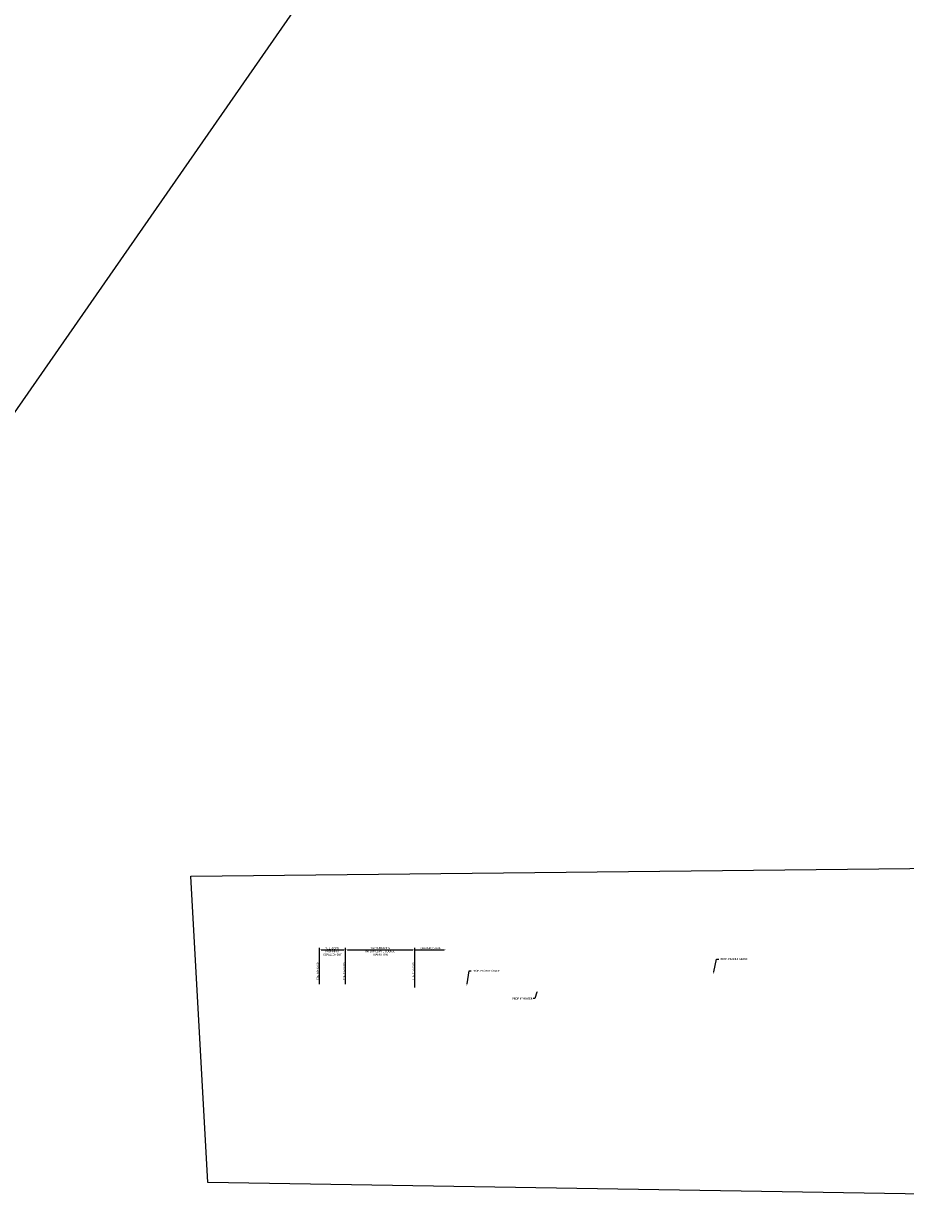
# Model space of a CAD drawing. Header units: feet. Extents: x 2204748 to 2209851, y 304262 to 307692.
# Tile 10 of 11: x 2207300 to 2208576, y 304262 to 305977. Entities that reach past the tile are written whole.
import ezdxf
from ezdxf import colors
from ezdxf.entities.mleader import LeaderData, LeaderLine
from ezdxf.math import Vec2, Vec3

# ---------------------------------------------------------------- set-up
doc = ezdxf.new("R2010")
doc.units = ezdxf.units.FT
doc.header["$MEASUREMENT"] = 0
doc.layers.add('PF_P_Text', color=7, linetype='Continuous')
doc.layers.add('SH_TextM', color=7, linetype='Continuous')
doc.styles.add('Slanted-Normal', font='calibriz.ttf', dxfattribs={"height": 0.14})
doc.styles.add('Straight Normal (0.14) Font 30', font='calibrib.ttf', dxfattribs={"height": 0.14})

msp = doc.modelspace()

# ---------------------------------------------------------------- linework, layer by layer
for points in [[(2207740.39, 306067.86), (2205628.39, 307692.48), (2204747.86, 306547.79), (2206915.51, 304880.36)], [(2207541.41, 304743.08), (2209849.24, 304767.29), (2209851.39, 304261.98), (2207566.07, 304299.36)]]:
    msp.add_lwpolyline(points, close=True)
at = {"layer": 'SH_TextM'}
for p, q in [((2207730.34, 304636.12), (2207762.75, 304636.12)), ((2207768.35, 304636.12), (2207862.75, 304636.12)), ((2207865.55, 304636.12), (2207908.28, 304636.12))]:
    msp.add_line(p, q, dxfattribs=at)
for points in [[(2207727.54, 304586.7), (2207727.54, 304639.26)], [(2207765.55, 304586.44), (2207765.55, 304639.31)], [(2207865.55, 304581.67), (2207865.55, 304639.31)]]:
    msp.add_lwpolyline(points, dxfattribs=at)
for points in [[(2207730.34, 304636.59), (2207730.34, 304635.65), (2207727.54, 304636.12)], [(2207762.75, 304636.59), (2207762.75, 304635.65), (2207765.55, 304636.12)], [(2207768.35, 304636.59), (2207768.35, 304635.65), (2207765.55, 304636.12)], [(2207862.75, 304636.59), (2207862.75, 304635.65), (2207865.55, 304636.12)], [(2207905.48, 304636.59), (2207905.48, 304635.65), (2207908.28, 304636.12)], [(2207908.28, 304636.59), (2207908.28, 304635.65), (2207911.08, 304636.12)]]:
    msp.add_solid(points, dxfattribs=at)

# ---------------------------------------------------------------- texts
at = {"layer": 'SH_TextM', "char_height": 2.8, "attachment_point": 5, "style": 'Slanted-Normal'}
for s, insert, width in [('FULL-DEPTH\\PPAVEMENT\\PREPLACEMENT', (2207746.54, 304633.8), 30.2266), ("100' SURFACE & INTERMEDIATE COURSE TRANSITION", (2207815.55, 304634.06), 52.0203), ('GRAPHIC GRADE', (2207888.86, 304638.59), 52.0203)]:
    msp.add_mtext(s, dxfattribs=dict(at, insert=insert, width=width))
at = {"layer": 'SH_TextM', "char_height": 2.8, "attachment_point": 1, "rotation": 90, "style": 'Slanted-Normal'}
for s, insert, width in [('STA. 10+12.00', (2207723.79, 304592.46), 44.9017), ('STA. 10+50.00', (2207761.92, 304592.38), 53.22), ('STA. 11+50.00', (2207861.92, 304592.38), 53.22)]:
    msp.add_mtext(s, dxfattribs=dict(at, insert=insert, width=width))

# ---------------------------------------------------------------- leaders
at = {"layer": 'PF_P_Text'}
ml = msp.add_multileader_mtext('Standard', dxfattribs=at)
ml.set_content('PROP. PROFILE GRADE', color=256, style='Slanted-Normal')
ml.set_leader_properties(color=9)
ml.build(insert=Vec2(0, 0))
ml.multileader.update_dxf_attribs({"text_left_attachment_type": 2, "text_right_attachment_type": 2, "dogleg_length": 0.15, "arrow_head_size": 3.6, "scale": 20})
ctx = ml.context
ctx.base_point, ctx.scale, ctx.char_height, ctx.arrow_head_size, ctx.landing_gap_size, ctx.plane_origin = Vec3(2208305.51, 304622.8), 20, 2.8, 3.6, 1.8, Vec3(2208297.77, 304600.95)
ctx.left_attachment, ctx.right_attachment = 2, 2
notes = []
notes.append((ctx, [(0, (1, 1, 0), (2208302.51, 304622.8), (1, 0), 3, [(0, [(2208297.77, 304600.95)], 0, [])])]))
ctx.mtext.insert, ctx.mtext.flow_direction = Vec3(2208307.31, 304624.24), 5
ml = msp.add_multileader_mtext('Standard', dxfattribs=at)
ml.set_content('PROP. PROFILE GRADE', color=256, style='Slanted-Normal')
ml.set_leader_properties(color=9)
ml.build(insert=Vec2(0, 0))
ml.multileader.update_dxf_attribs({"text_left_attachment_type": 2, "text_right_attachment_type": 2, "dogleg_length": 0.15, "arrow_head_size": 3.6, "scale": 20})
ctx = ml.context
ctx.base_point, ctx.scale, ctx.char_height, ctx.arrow_head_size, ctx.landing_gap_size, ctx.plane_origin = Vec3(2207947.12, 304605.83), 20, 2.8, 3.6, 1.8, Vec3(2207900.85, 304580.51)
ctx.left_attachment, ctx.right_attachment = 2, 2
notes.append((ctx, [(0, (1, 1, 0), (2207944.12, 304605.83), (1, 0), 3, [(0, [(2207940.71, 304583.46)], 0, [])])]))
ctx.mtext.insert, ctx.mtext.flow_direction = Vec3(2207948.92, 304607.27), 5
at = {"layer": 'SH_TextM'}
ml = msp.add_multileader_mtext('Standard', dxfattribs=at)
ml.set_content('PROP 6" WATER', color=256, style='Straight Normal (0.14) Font 30')
ml.set_leader_properties(color=256, linetype='Continuous', lineweight=-1)
ml.build(insert=Vec2(0, 0))
ml.multileader.update_dxf_attribs({"text_right_attachment_type": 3, "dogleg_length": 0.125, "arrow_head_size": 2.8, "scale": 20})
ctx = ml.context
ctx.base_point, ctx.scale, ctx.char_height, ctx.arrow_head_size, ctx.landing_gap_size, ctx.plane_origin = Vec3(2208005.19, 304565.7), 20, 2.8, 2.8, 1.2, Vec3(2208043.13, 304577.58)
ctx.right_attachment, ctx.text_align_type = 3, 2
notes.append((ctx, [(0, (1, 1, 0), (2208039.49, 304565.66), (-1, 0), 2.5, [(0, [(2208043.13, 304577.58)], 0, [])])]))
ctx.mtext.insert, ctx.mtext.alignment, ctx.mtext.flow_direction = Vec3(2208035.79, 304567.12), 3, 5
for ctx, leaders in notes:
    for number, flags, end, landing, length, lines in leaders:
        leader = LeaderData()
        leader.index, (leader.has_last_leader_line, leader.has_dogleg_vector, leader.attachment_direction) = number, flags
        leader.last_leader_point, leader.dogleg_vector, leader.dogleg_length = Vec3(end), Vec3(landing), length
        for number, points, colour, breaks in lines:
            line = LeaderLine()
            line.index, line.vertices, line.color, line.breaks = number, Vec3.list(points), colors.encode_raw_color(colour), breaks
            leader.lines.append(line)
        ctx.leaders.append(leader)

doc.saveas('drawing.dxf')
